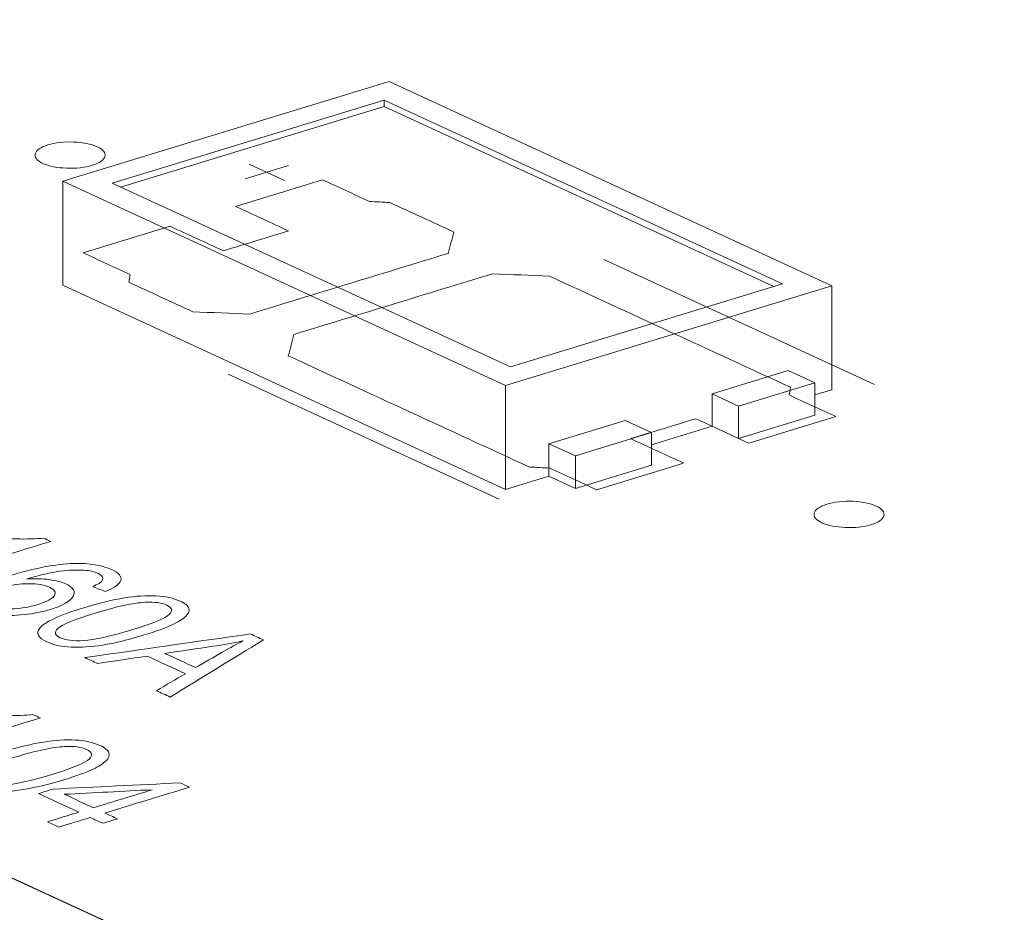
# Model space of a CAD drawing. Header units: inches. Extents: x -36 to 647, y 177 to 609.
# Tile 18 of 123: x 133.65 to 140.67, y 335.49 to 341.85. Entities that reach past the tile are written whole.
import ezdxf

# ---------------------------------------------------------------- set-up
doc = ezdxf.new("R2010")
doc.units = ezdxf.units.IN
doc.header["$MEASUREMENT"] = 0
doc.layers.add('1', color=7, linetype='Continuous')

# ---------------------------------------------------------------- blocks, each defined once
blk = doc.blocks.new('block 3588')
at = {"layer": '1', "color": 155, "lineweight": 18, "true_color": 0x4c7299}
blk.add_lwpolyline([(137.617, 338.7418), (137.4276, 338.8292)], dxfattribs=at)
blk = doc.blocks.new('block 3842')
at = {"layer": '1', "color": 155, "lineweight": 18, "true_color": 0x4c7299}
blk.add_lwpolyline([(137.1535, 339.3762), (134.313, 340.6865)], dxfattribs=at)
blk = doc.blocks.new('block 3843')
at = {"layer": '1', "color": 155, "lineweight": 18, "true_color": 0x4c7299}
blk.add_lwpolyline([(139.0925, 339.9686), (137.1535, 339.3762)], dxfattribs=at)
blk = doc.blocks.new('block 3844')
at = {"layer": '1', "color": 155, "lineweight": 18, "true_color": 0x4c7299}
blk.add_lwpolyline([(136.252, 341.2789), (139.0925, 339.9686)], dxfattribs=at)
blk = doc.blocks.new('block 3845')
at = {"layer": '1', "color": 155, "lineweight": 18, "true_color": 0x4c7299}
blk.add_lwpolyline([(136.2881, 341.411), (133.9613, 340.7001)], dxfattribs=at)
blk = doc.blocks.new('block 3846')
at = {"layer": '1', "color": 155, "lineweight": 18, "true_color": 0x4c7299}
blk.add_lwpolyline([(133.9613, 340.7001), (137.1174, 339.2442)], dxfattribs=at)
blk = doc.blocks.new('block 3847')
at = {"layer": '1', "color": 155, "lineweight": 18, "true_color": 0x4c7299}
blk.add_lwpolyline([(137.1174, 339.2442), (139.4442, 339.9551)], dxfattribs=at)
blk = doc.blocks.new('block 3848')
at = {"layer": '1', "color": 155, "lineweight": 18, "true_color": 0x4c7299}
blk.add_lwpolyline([(134.313, 340.6865), (136.252, 341.2789)], dxfattribs=at)
blk = doc.blocks.new('block 3849')
at = {"layer": '1', "color": 155, "lineweight": 18, "true_color": 0x4c7299}
blk.add_lwpolyline([(139.4442, 339.9551), (136.2881, 341.411)], dxfattribs=at)
blk = doc.blocks.new('block 3850')
at = {"layer": '1', "color": 155, "lineweight": 18, "true_color": 0x4c7299}
blk.add_lwpolyline([(139.3233, 339.2632), (139.1339, 339.3505)], dxfattribs=at)
blk = doc.blocks.new('block 3851')
at = {"layer": '1', "color": 155, "lineweight": 18, "true_color": 0x4c7299}
blk.add_lwpolyline([(138.7804, 339.0973), (139.3233, 339.2632)], dxfattribs=at)
blk = doc.blocks.new('block 3852')
at = {"layer": '1', "color": 155, "lineweight": 18, "true_color": 0x4c7299}
blk.add_lwpolyline([(138.591, 339.1847), (138.7804, 339.0973)], dxfattribs=at)
blk = doc.blocks.new('block 3853')
at = {"layer": '1', "color": 155, "lineweight": 18, "true_color": 0x4c7299}
blk.add_lwpolyline([(137.9705, 338.9951), (138.1599, 338.9077)], dxfattribs=at)
blk = doc.blocks.new('block 3854')
at = {"layer": '1', "color": 155, "lineweight": 18, "true_color": 0x4c7299}
blk.add_lwpolyline([(138.1599, 338.9077), (137.617, 338.7418)], dxfattribs=at)
blk = doc.blocks.new('block 3937')
at = {"layer": '1', "color": 155, "lineweight": 18, "true_color": 0x4c7299}
blk.add_lwpolyline([(187.5425, 310.8486), (104.4965, 349.1571)], dxfattribs=at)
blk = doc.blocks.new('block 5078')
at = {"layer": '1', "color": 155, "lineweight": 18, "true_color": 0x4c7299}
blk.add_lwpolyline([(139.4442, 339.9551), (139.4442, 339.2136)], dxfattribs=at)
blk = doc.blocks.new('block 5079')
at = {"layer": '1', "color": 155, "lineweight": 18, "true_color": 0x4c7299}
blk.add_lwpolyline([(133.9613, 340.7001), (133.9613, 339.9586)], dxfattribs=at)
blk = doc.blocks.new('block 5080')
at = {"layer": '1', "color": 155, "lineweight": 18, "true_color": 0x4c7299}
blk.add_lwpolyline([(137.1174, 339.2442), (137.1174, 338.5027)], dxfattribs=at)
blk = doc.blocks.new('block 5081')
at = {"layer": '1', "color": 155, "lineweight": 18, "true_color": 0x4c7299}
blk.add_lwpolyline([(136.252, 341.2326), (136.252, 341.2789)], dxfattribs=at)
blk = doc.blocks.new('block 5082')
at = {"layer": '1', "color": 155, "lineweight": 18, "true_color": 0x4c7299}
blk.add_lwpolyline([(134.3734, 340.6586), (136.252, 341.2326)], dxfattribs=at)
blk = doc.blocks.new('block 5083')
at = {"layer": '1', "color": 155, "lineweight": 18, "true_color": 0x4c7299}
blk.add_lwpolyline([(136.252, 341.2326), (139.032, 339.9502)], dxfattribs=at)
blk = doc.blocks.new('block 5084')
at = {"layer": '1', "color": 155, "lineweight": 18, "true_color": 0x4c7299}
blk.add_lwpolyline([(137.4276, 338.8292), (137.4276, 338.5975)], dxfattribs=at)
blk = doc.blocks.new('block 5085')
at = {"layer": '1', "color": 155, "lineweight": 18, "true_color": 0x4c7299}
blk.add_lwpolyline([(138.591, 339.1847), (138.591, 338.9529)], dxfattribs=at)
blk = doc.blocks.new('block 5086')
at = {"layer": '1', "color": 155, "lineweight": 18, "true_color": 0x4c7299}
blk.add_lwpolyline([(139.1339, 339.3505), (138.591, 339.1847)], dxfattribs=at)
blk = doc.blocks.new('block 5087')
at = {"layer": '1', "color": 155, "lineweight": 18, "true_color": 0x4c7299}
blk.add_lwpolyline([(138.7804, 339.0973), (138.7804, 338.8656)], dxfattribs=at)
blk = doc.blocks.new('block 5088')
at = {"layer": '1', "color": 155, "lineweight": 18, "true_color": 0x4c7299}
blk.add_lwpolyline([(139.3233, 339.2632), (139.3233, 339.0315)], dxfattribs=at)
blk = doc.blocks.new('block 5089')
at = {"layer": '1', "color": 155, "lineweight": 18, "true_color": 0x4c7299}
blk.add_lwpolyline([(137.617, 338.7418), (137.617, 338.5101)], dxfattribs=at)
blk = doc.blocks.new('block 5090')
at = {"layer": '1', "color": 155, "lineweight": 18, "true_color": 0x4c7299}
blk.add_lwpolyline([(138.1599, 338.9077), (138.1599, 338.676)], dxfattribs=at)
blk = doc.blocks.new('block 5091')
at = {"layer": '1', "color": 155, "lineweight": 18, "true_color": 0x4c7299}
blk.add_lwpolyline([(137.4276, 338.8292), (137.9705, 338.9951)], dxfattribs=at)
blk = doc.blocks.new('block 5092')
at = {"layer": '1', "color": 155, "lineweight": 18, "true_color": 0x4c7299}
blk.add_lwpolyline([(138.1599, 338.676), (137.617, 338.5101)], dxfattribs=at)
blk = doc.blocks.new('block 5093')
at = {"layer": '1', "color": 155, "lineweight": 18, "true_color": 0x4c7299}
blk.add_lwpolyline([(138.7804, 338.8656), (139.3233, 339.0315)], dxfattribs=at)
blk = doc.blocks.new('block 5094')
at = {"layer": '1', "color": 155, "lineweight": 18, "true_color": 0x4c7299}
blk.add_lwpolyline([(137.617, 338.5101), (137.4276, 338.5975)], dxfattribs=at)
blk = doc.blocks.new('block 5095')
at = {"layer": '1', "color": 155, "lineweight": 18, "true_color": 0x4c7299}
blk.add_lwpolyline([(138.591, 338.9529), (138.7804, 338.8656)], dxfattribs=at)
blk = doc.blocks.new('block 5096')
at = {"layer": '1', "color": 155, "lineweight": 18, "true_color": 0x4c7299}
blk.add_lwpolyline([(133.9613, 339.9586), (137.1174, 338.5027)], dxfattribs=at)
blk = doc.blocks.new('block 5097')
at = {"layer": '1', "color": 155, "lineweight": 18, "true_color": 0x4c7299}
blk.add_lwpolyline([(137.1174, 338.5027), (137.4276, 338.5975)], dxfattribs=at)
blk = doc.blocks.new('block 5098')
at = {"layer": '1', "color": 155, "lineweight": 18, "true_color": 0x4c7299}
blk.add_lwpolyline([(139.3233, 339.1767), (139.4442, 339.2136)], dxfattribs=at)
blk = doc.blocks.new('block 5099')
at = {"layer": '1', "color": 155, "lineweight": 18, "true_color": 0x4c7299}
blk.add_lwpolyline([(138.1599, 338.8212), (138.591, 338.9529)], dxfattribs=at)
blk = doc.blocks.new('block 5847')
at = {"layer": '1', "color": 18, "lineweight": 13, "true_color": 0x4c0000}
blk.add_lwpolyline([(137.0719, 338.4333), (135.1402, 339.3244)], dxfattribs=at)
blk = doc.blocks.new('block 5857')
at = {"layer": '1', "color": 18, "lineweight": 13, "true_color": 0x4c0000}
blk.add_lwpolyline([(187.5425, 310.8486), (104.4965, 349.1571)], dxfattribs=at)
blk = doc.blocks.new('block 5890')
at = {"layer": '1', "color": 18, "lineweight": 13, "true_color": 0x4c0000}
blk.add_lwpolyline([(187.5425, 310.8486), (104.4965, 349.1571)], dxfattribs=at)
blk = doc.blocks.new('block 5892')
at = {"layer": '1', "color": 18, "lineweight": 13, "true_color": 0x4c0000}
blk.add_lwpolyline([(137.0719, 338.4333), (135.1402, 339.3244)], dxfattribs=at)
blk = doc.blocks.new('block 6129')
at = {"layer": '1', "color": 18, "lineweight": 13, "true_color": 0x4c0000}
blk.add_lwpolyline([(135.2612, 340.717), (135.5714, 340.8117)], dxfattribs=at)
blk = doc.blocks.new('block 6147')
at = {"layer": '1', "color": 18, "lineweight": 13, "true_color": 0x4c0000}
blk.add_lwpolyline([(139.7502, 339.2516), (137.8185, 340.1427)], dxfattribs=at)
blk = doc.blocks.new('block 6161')
at = {"layer": '1', "color": 18, "lineweight": 13, "true_color": 0x4c0000}
blk.add_lwpolyline([(135.2612, 340.717), (135.5714, 340.8117)], dxfattribs=at)
blk = doc.blocks.new('block 6171')
at = {"layer": '1', "color": 18, "lineweight": 13, "true_color": 0x4c0000}
blk.add_lwpolyline([(135.2902, 340.8222), (135.5427, 340.7057)], dxfattribs=at)
blk = doc.blocks.new('block 6186')
at = {"layer": '1', "color": 18, "lineweight": 13, "true_color": 0x4c0000}
blk.add_lwpolyline([(135.2902, 340.8222), (135.5427, 340.7057)], dxfattribs=at)
blk = doc.blocks.new('block 6192')
at = {"layer": '1', "color": 18, "lineweight": 13, "true_color": 0x4c0000}
blk.add_lwpolyline([(139.7502, 339.2516), (137.8185, 340.1427)], dxfattribs=at)
blk = doc.blocks.new('block 9164')
at = {"layer": '1', "color": 18, "lineweight": 13, "true_color": 0x4c0000}
blk.add_lwpolyline([(173.8181, 317.1795), (126.597, 338.9623), (114.7918, 344.408), (108.8891, 347.1308)], dxfattribs=at)
blk = doc.blocks.new('block 9182')
at = {"layer": '1', "color": 18, "lineweight": 13, "true_color": 0x4c0000}
blk.add_open_spline([(136.7495, 340.3385), (136.736, 340.2877), (136.7225, 340.2368), (136.709, 340.186), (136.2374, 340.0419), (135.7657, 339.8978), (135.2941, 339.7537), (135.1587, 339.759), (135.0234, 339.7644), (134.888, 339.7698), (134.7359, 339.8399), (134.5838, 339.9101), (134.4316, 339.9803), (134.4349, 339.9986), (134.4383, 340.0169), (134.4416, 340.0352), (134.33, 340.0866), (134.2184, 340.1381), (134.1068, 340.1896), (134.3137, 340.2528), (134.5205, 340.316), (134.7273, 340.3792), (134.8536, 340.3209), (134.9798, 340.2627), (135.1061, 340.2045), (135.2612, 340.2519), (135.4163, 340.2992), (135.5714, 340.3466), (135.4452, 340.4049), (135.3189, 340.4631), (135.1927, 340.5213), (135.3995, 340.5845), (135.6064, 340.6477), (135.8132, 340.7109), (135.9248, 340.6595), (136.0363, 340.608), (136.1479, 340.5565), (136.1963, 340.554), (136.2447, 340.5515), (136.2931, 340.549), (136.4452, 340.4789), (136.5973, 340.4087), (136.7495, 340.3385)], degree=3, knots=[0, 0, 0, 0, 1, 1, 1, 2, 2, 2, 3, 3, 3, 4, 4, 4, 5, 5, 5, 6, 6, 6, 7, 7, 7, 8, 8, 8, 9, 9, 9, 10, 10, 10, 11, 11, 11, 12, 12, 12, 13, 13, 13, 14, 14, 14, 14], dxfattribs=at)
blk = doc.blocks.new('block 9200')
at = {"layer": '1', "color": 18, "lineweight": 13, "true_color": 0x4c0000}
blk.add_open_spline([(136.7495, 340.3385), (136.736, 340.2877), (136.7225, 340.2368), (136.709, 340.186), (136.2374, 340.0419), (135.7657, 339.8978), (135.2941, 339.7537), (135.1587, 339.759), (135.0234, 339.7644), (134.888, 339.7698), (134.7359, 339.8399), (134.5838, 339.9101), (134.4316, 339.9803), (134.4349, 339.9986), (134.4383, 340.0169), (134.4416, 340.0352), (134.33, 340.0866), (134.2184, 340.1381), (134.1068, 340.1896), (134.3137, 340.2528), (134.5205, 340.316), (134.7273, 340.3792), (134.8536, 340.3209), (134.9798, 340.2627), (135.1061, 340.2045), (135.2612, 340.2519), (135.4163, 340.2992), (135.5714, 340.3466), (135.4452, 340.4049), (135.3189, 340.4631), (135.1927, 340.5213), (135.3995, 340.5845), (135.6064, 340.6477), (135.8132, 340.7109), (135.9248, 340.6595), (136.0363, 340.608), (136.1479, 340.5565), (136.1963, 340.554), (136.2447, 340.5515), (136.2931, 340.549), (136.4452, 340.4789), (136.5973, 340.4087), (136.7495, 340.3385)], degree=3, knots=[0, 0, 0, 0, 1, 1, 1, 2, 2, 2, 3, 3, 3, 4, 4, 4, 5, 5, 5, 6, 6, 6, 7, 7, 7, 8, 8, 8, 9, 9, 9, 10, 10, 10, 11, 11, 11, 12, 12, 12, 13, 13, 13, 14, 14, 14, 14], dxfattribs=at)
blk = doc.blocks.new('block 9202')
at = {"layer": '1', "color": 18, "lineweight": 13, "true_color": 0x4c0000}
blk.add_open_spline([(138.8538, 338.8325), (139.0606, 338.8957), (139.2674, 338.9589), (139.4743, 339.0221), (139.3627, 339.0736), (139.2511, 339.125), (139.1396, 339.1765), (139.1429, 339.1948), (139.1462, 339.2131), (139.1495, 339.2314), (138.5766, 339.4957), (138.0036, 339.76), (137.4307, 340.0242), (137.2954, 340.0296), (137.16, 340.035), (137.0246, 340.0404), (136.553, 339.8963), (136.0814, 339.7522), (135.6097, 339.6081), (135.5962, 339.5572), (135.5828, 339.5064), (135.5693, 339.4555), (136.1422, 339.1912), (136.7151, 338.9269), (137.288, 338.6627), (137.3364, 338.6602), (137.3848, 338.6576), (137.4332, 338.6551), (137.5448, 338.6037), (137.6564, 338.5522), (137.7679, 338.5008), (137.9747, 338.564), (138.1816, 338.6271), (138.3884, 338.6903), (138.2622, 338.7486), (138.1359, 338.8068), (138.0097, 338.865), (138.1648, 338.9124), (138.3199, 338.9598), (138.475, 339.0072), (138.6013, 338.949), (138.7275, 338.8908), (138.8538, 338.8325)], degree=3, knots=[0, 0, 0, 0, 1, 1, 1, 2, 2, 2, 3, 3, 3, 4, 4, 4, 5, 5, 5, 6, 6, 6, 7, 7, 7, 8, 8, 8, 9, 9, 9, 10, 10, 10, 11, 11, 11, 12, 12, 12, 13, 13, 13, 14, 14, 14, 14], dxfattribs=at)
blk = doc.blocks.new('block 9254')
at = {"layer": '1', "color": 18, "lineweight": 13, "true_color": 0x4c0000}
blk.add_open_spline([(136.7495, 340.3385), (136.736, 340.2877), (136.7225, 340.2368), (136.709, 340.186), (136.2374, 340.0419), (135.7657, 339.8978), (135.2941, 339.7537), (135.1587, 339.759), (135.0234, 339.7644), (134.888, 339.7698), (134.7359, 339.8399), (134.5838, 339.9101), (134.4316, 339.9803), (134.4349, 339.9986), (134.4383, 340.0169), (134.4416, 340.0352), (134.33, 340.0866), (134.2184, 340.1381), (134.1068, 340.1896), (134.3137, 340.2528), (134.5205, 340.316), (134.7273, 340.3792), (134.8536, 340.3209), (134.9798, 340.2627), (135.1061, 340.2045), (135.2612, 340.2519), (135.4163, 340.2992), (135.5714, 340.3466), (135.4452, 340.4049), (135.3189, 340.4631), (135.1927, 340.5213), (135.3995, 340.5845), (135.6064, 340.6477), (135.8132, 340.7109), (135.9248, 340.6595), (136.0363, 340.608), (136.1479, 340.5565), (136.1963, 340.554), (136.2447, 340.5515), (136.2931, 340.549), (136.4452, 340.4789), (136.5973, 340.4087), (136.7495, 340.3385)], degree=3, knots=[0, 0, 0, 0, 1, 1, 1, 2, 2, 2, 3, 3, 3, 4, 4, 4, 5, 5, 5, 6, 6, 6, 7, 7, 7, 8, 8, 8, 9, 9, 9, 10, 10, 10, 11, 11, 11, 12, 12, 12, 13, 13, 13, 14, 14, 14, 14], dxfattribs=at)
blk = doc.blocks.new('block 9296')
at = {"layer": '1', "color": 18, "lineweight": 13, "true_color": 0x4c0000}
blk.add_open_spline([(138.8538, 338.8325), (139.0606, 338.8957), (139.2674, 338.9589), (139.4743, 339.0221), (139.3627, 339.0736), (139.2511, 339.125), (139.1396, 339.1765), (139.1429, 339.1948), (139.1462, 339.2131), (139.1495, 339.2314), (138.5766, 339.4957), (138.0036, 339.76), (137.4307, 340.0242), (137.2954, 340.0296), (137.16, 340.035), (137.0246, 340.0404), (136.553, 339.8963), (136.0814, 339.7522), (135.6097, 339.6081), (135.5962, 339.5572), (135.5828, 339.5064), (135.5693, 339.4555), (136.1422, 339.1912), (136.7151, 338.9269), (137.288, 338.6627), (137.3364, 338.6602), (137.3848, 338.6576), (137.4332, 338.6551), (137.5448, 338.6037), (137.6564, 338.5522), (137.7679, 338.5008), (137.9747, 338.564), (138.1816, 338.6271), (138.3884, 338.6903), (138.2622, 338.7486), (138.1359, 338.8068), (138.0097, 338.865), (138.1648, 338.9124), (138.3199, 338.9598), (138.475, 339.0072), (138.6013, 338.949), (138.7275, 338.8908), (138.8538, 338.8325)], degree=3, knots=[0, 0, 0, 0, 1, 1, 1, 2, 2, 2, 3, 3, 3, 4, 4, 4, 5, 5, 5, 6, 6, 6, 7, 7, 7, 8, 8, 8, 9, 9, 9, 10, 10, 10, 11, 11, 11, 12, 12, 12, 13, 13, 13, 14, 14, 14, 14], dxfattribs=at)
blk = doc.blocks.new('block 9330')
at = {"layer": '1', "color": 18, "lineweight": 13, "true_color": 0x4c0000}
blk.add_open_spline([(138.8538, 338.8325), (139.0606, 338.8957), (139.2674, 338.9589), (139.4743, 339.0221), (139.3627, 339.0736), (139.2511, 339.125), (139.1396, 339.1765), (139.1429, 339.1948), (139.1462, 339.2131), (139.1495, 339.2314), (138.5766, 339.4957), (138.0036, 339.76), (137.4307, 340.0242), (137.2954, 340.0296), (137.16, 340.035), (137.0246, 340.0404), (136.553, 339.8963), (136.0814, 339.7522), (135.6097, 339.6081), (135.5962, 339.5572), (135.5828, 339.5064), (135.5693, 339.4555), (136.1422, 339.1912), (136.7151, 338.9269), (137.288, 338.6627), (137.3364, 338.6602), (137.3848, 338.6576), (137.4332, 338.6551), (137.5448, 338.6037), (137.6564, 338.5522), (137.7679, 338.5008), (137.9747, 338.564), (138.1816, 338.6271), (138.3884, 338.6903), (138.2622, 338.7486), (138.1359, 338.8068), (138.0097, 338.865), (138.1648, 338.9124), (138.3199, 338.9598), (138.475, 339.0072), (138.6013, 338.949), (138.7275, 338.8908), (138.8538, 338.8325)], degree=3, knots=[0, 0, 0, 0, 1, 1, 1, 2, 2, 2, 3, 3, 3, 4, 4, 4, 5, 5, 5, 6, 6, 6, 7, 7, 7, 8, 8, 8, 9, 9, 9, 10, 10, 10, 11, 11, 11, 12, 12, 12, 13, 13, 13, 14, 14, 14, 14], dxfattribs=at)
blk = doc.blocks.new('block 9404')
at = {"layer": '1', "color": 18, "lineweight": 13, "true_color": 0x4c0000}
blk.add_open_spline([(136.7495, 340.3385), (136.736, 340.2877), (136.7225, 340.2368), (136.709, 340.186), (136.2374, 340.0419), (135.7657, 339.8978), (135.2941, 339.7537), (135.1587, 339.759), (135.0234, 339.7644), (134.888, 339.7698), (134.7359, 339.8399), (134.5838, 339.9101), (134.4316, 339.9803), (134.4349, 339.9986), (134.4383, 340.0169), (134.4416, 340.0352), (134.33, 340.0866), (134.2184, 340.1381), (134.1068, 340.1896), (134.3137, 340.2528), (134.5205, 340.316), (134.7273, 340.3792), (134.8536, 340.3209), (134.9798, 340.2627), (135.1061, 340.2045), (135.2612, 340.2519), (135.4163, 340.2992), (135.5714, 340.3466), (135.4452, 340.4049), (135.3189, 340.4631), (135.1927, 340.5213), (135.3995, 340.5845), (135.6064, 340.6477), (135.8132, 340.7109), (135.9248, 340.6595), (136.0363, 340.608), (136.1479, 340.5565), (136.1963, 340.554), (136.2447, 340.5515), (136.2931, 340.549), (136.4452, 340.4789), (136.5973, 340.4087), (136.7495, 340.3385)], degree=3, knots=[0, 0, 0, 0, 1, 1, 1, 2, 2, 2, 3, 3, 3, 4, 4, 4, 5, 5, 5, 6, 6, 6, 7, 7, 7, 8, 8, 8, 9, 9, 9, 10, 10, 10, 11, 11, 11, 12, 12, 12, 13, 13, 13, 14, 14, 14, 14], dxfattribs=at)
blk = doc.blocks.new('block 9456')
at = {"layer": '1', "color": 18, "lineweight": 13, "true_color": 0x4c0000}
blk.add_open_spline([(138.8538, 338.8325), (139.0606, 338.8957), (139.2674, 338.9589), (139.4743, 339.0221), (139.3627, 339.0736), (139.2511, 339.125), (139.1396, 339.1765), (139.1429, 339.1948), (139.1462, 339.2131), (139.1495, 339.2314), (138.5766, 339.4957), (138.0036, 339.76), (137.4307, 340.0242), (137.2954, 340.0296), (137.16, 340.035), (137.0246, 340.0404), (136.553, 339.8963), (136.0814, 339.7522), (135.6097, 339.6081), (135.5962, 339.5572), (135.5828, 339.5064), (135.5693, 339.4555), (136.1422, 339.1912), (136.7151, 338.9269), (137.288, 338.6627), (137.3364, 338.6602), (137.3848, 338.6576), (137.4332, 338.6551), (137.5448, 338.6037), (137.6564, 338.5522), (137.7679, 338.5008), (137.9747, 338.564), (138.1816, 338.6271), (138.3884, 338.6903), (138.2622, 338.7486), (138.1359, 338.8068), (138.0097, 338.865), (138.1648, 338.9124), (138.3199, 338.9598), (138.475, 339.0072), (138.6013, 338.949), (138.7275, 338.8908), (138.8538, 338.8325)], degree=3, knots=[0, 0, 0, 0, 1, 1, 1, 2, 2, 2, 3, 3, 3, 4, 4, 4, 5, 5, 5, 6, 6, 6, 7, 7, 7, 8, 8, 8, 9, 9, 9, 10, 10, 10, 11, 11, 11, 12, 12, 12, 13, 13, 13, 14, 14, 14, 14], dxfattribs=at)
blk = doc.blocks.new('block 9548')
at = {"layer": '1', "color": 18, "lineweight": 13, "true_color": 0x4c0000}
blk.add_lwpolyline([(173.8181, 317.1795), (126.597, 338.9623), (114.7918, 344.408), (108.8891, 347.1308)], dxfattribs=at)
blk = doc.blocks.new('block 9640')
at = {"layer": '1', "color": 18, "lineweight": 13, "true_color": 0x4c0000}
blk.add_open_spline([(134.3746, 337.8546), (134.3663, 337.827), (134.3293, 337.8006), (134.2634, 337.7755), (134.2339, 337.7868), (134.2044, 337.7981), (134.1749, 337.8094), (134.2127, 337.8264), (134.2354, 337.841), (134.2426, 337.8532), (134.2536, 337.8731), (134.2431, 337.8904), (134.2115, 337.905), (134.186, 337.9167), (134.1537, 337.924), (134.1139, 337.9266), (134.0625, 337.93), (134.0044, 337.9276), (133.9397, 337.919), (133.8747, 337.9103), (133.7954, 337.8919), (133.7018, 337.8636), (133.7629, 337.8676), (133.8175, 337.8662), (133.8658, 337.8596), (133.9139, 337.853), (133.9532, 337.8426), (133.9837, 337.8286), (134.0369, 337.804), (134.0541, 337.7745), (134.0354, 337.7401), (134.0167, 337.7057), (133.9631, 337.6748), (133.8743, 337.6477), (133.816, 337.6299), (133.7529, 337.6174), (133.685, 337.6102), (133.6174, 337.603), (133.5546, 337.6024), (133.4971, 337.6084), (133.4397, 337.6145), (133.3914, 337.6266), (133.3524, 337.6445), (133.2858, 337.6752), (133.2664, 337.7111), (133.2946, 337.7519), (133.3229, 337.7926), (133.417, 337.8377), (133.5777, 337.8868), (133.7577, 337.9418), (133.9118, 337.9709), (134.0399, 337.9745), (134.1517, 337.9775), (134.2418, 337.9631), (134.3104, 337.9315), (134.3615, 337.9079), (134.383, 337.8823), (134.3746, 337.8546)], degree=3, knots=[0, 0, 0, 0, 1, 1, 1, 2, 2, 2, 3, 3, 3, 4, 4, 4, 5, 5, 5, 6, 6, 6, 7, 7, 7, 8, 8, 8, 9, 9, 9, 10, 10, 10, 11, 11, 11, 12, 12, 12, 13, 13, 13, 14, 14, 14, 15, 15, 15, 16, 16, 16, 17, 17, 17, 18, 18, 18, 19, 19, 19, 19], dxfattribs=at)
blk = doc.blocks.new('block 9641')
at = {"layer": '1', "color": 18, "lineweight": 13, "true_color": 0x4c0000}
blk.add_open_spline([(133.7966, 337.5137), (133.8312, 337.5571), (133.9359, 337.6056), (134.1106, 337.659), (134.2206, 337.6926), (134.317, 337.7161), (134.4, 337.7293), (134.4827, 337.7425), (134.5583, 337.7474), (134.6258, 337.7441), (134.6936, 337.7409), (134.751, 337.7282), (134.7983, 337.7064), (134.8332, 337.6903), (134.8539, 337.6731), (134.8599, 337.6548), (134.866, 337.6365), (134.859, 337.6176), (134.8383, 337.5981), (134.8176, 337.5786), (134.7849, 337.5583), (134.7404, 337.5372), (134.6958, 337.516), (134.6272, 337.4914), (134.5351, 337.4632), (134.4258, 337.4298), (134.3299, 337.4065), (134.2471, 337.3932), (134.1642, 337.3799), (134.089, 337.3751), (134.0212, 337.3782), (133.9532, 337.3814), (133.8954, 337.3941), (133.8478, 337.416), (133.785, 337.445), (133.7678, 337.4775), (133.7966, 337.5137)], degree=3, knots=[0, 0, 0, 0, 1, 1, 1, 2, 2, 2, 3, 3, 3, 4, 4, 4, 5, 5, 5, 6, 6, 6, 7, 7, 7, 8, 8, 8, 9, 9, 9, 10, 10, 10, 11, 11, 11, 12, 12, 12, 12], dxfattribs=at)
blk = doc.blocks.new('block 9661')
at = {"layer": '1', "color": 18, "lineweight": 13, "true_color": 0x4c0000}
blk.add_open_spline([(133.8758, 338.1319), (133.5643, 338.0368), (133.2528, 337.9416), (132.9413, 337.8464), (132.9146, 337.8587), (132.888, 337.871), (132.8613, 337.8833), (133.104, 337.9574), (133.3467, 338.0316), (133.5894, 338.1057), (133.5439, 338.1066), (133.4926, 338.1102), (133.4351, 338.1167), (133.3775, 338.1231), (133.3299, 338.13), (133.292, 338.1374), (133.3288, 338.1487), (133.3656, 338.1599), (133.4025, 338.1712), (133.4771, 338.1598), (133.5526, 338.1528), (133.6287, 338.1504), (133.7049, 338.148), (133.7701, 338.1498), (133.8242, 338.1558), (133.8414, 338.1478), (133.8586, 338.1399), (133.8758, 338.1319)], degree=3, knots=[0, 0, 0, 0, 1, 1, 1, 2, 2, 2, 3, 3, 3, 4, 4, 4, 5, 5, 5, 6, 6, 6, 7, 7, 7, 8, 8, 8, 9, 9, 9, 9], dxfattribs=at)
blk = doc.blocks.new('block 9667')
at = {"layer": '1', "color": 18, "lineweight": 13, "true_color": 0x4c0000}
blk.add_open_spline([(133.7191, 337.8305), (133.6571, 337.8308), (133.5958, 337.8218), (133.5358, 337.8035), (133.4963, 337.7914), (133.4645, 337.7772), (133.4404, 337.7608), (133.4163, 337.7444), (133.405, 337.7285), (133.4072, 337.7131), (133.4094, 337.6975), (133.422, 337.6845), (133.4451, 337.6739), (133.4788, 337.6584), (133.5273, 337.651), (133.5904, 337.6516), (133.6537, 337.6522), (133.7187, 337.6629), (133.7856, 337.6833), (133.8499, 337.7029), (133.8887, 337.724), (133.9016, 337.7463), (133.9146, 337.7687), (133.9032, 337.7883), (133.8667, 337.8051), (133.8306, 337.8218), (133.7814, 337.8302), (133.7191, 337.8305)], degree=3, knots=[0, 0, 0, 0, 1, 1, 1, 2, 2, 2, 3, 3, 3, 4, 4, 4, 5, 5, 5, 6, 6, 6, 7, 7, 7, 8, 8, 8, 9, 9, 9, 9], dxfattribs=at)
blk = doc.blocks.new('block 9670')
at = {"layer": '1', "color": 18, "lineweight": 13, "true_color": 0x4c0000}
blk.add_open_spline([(134.2096, 337.2614), (134.1791, 337.2754), (134.1486, 337.2895), (134.1181, 337.3035), (134.5117, 337.3599), (134.9052, 337.4162), (135.2988, 337.4726), (135.3298, 337.4583), (135.3607, 337.444), (135.3917, 337.4297), (135.1702, 337.294), (134.9487, 337.1583), (134.7272, 337.0226), (134.6945, 337.0376), (134.6618, 337.0527), (134.6292, 337.0678), (134.6978, 337.1082), (134.7665, 337.1486), (134.8351, 337.189), (134.7444, 337.2308), (134.6538, 337.2726), (134.5631, 337.3145), (134.4452, 337.2968), (134.3274, 337.2791), (134.2096, 337.2614)], degree=3, knots=[0, 0, 0, 0, 1, 1, 1, 2, 2, 2, 3, 3, 3, 4, 4, 4, 5, 5, 5, 6, 6, 6, 7, 7, 7, 8, 8, 8, 8], dxfattribs=at)
blk = doc.blocks.new('block 9671')
at = {"layer": '1', "color": 18, "lineweight": 13, "true_color": 0x4c0000}
blk.add_open_spline([(134.5483, 337.6979), (134.4639, 337.6934), (134.3453, 337.6678), (134.1927, 337.6211), (134.0399, 337.5744), (133.9507, 337.5376), (133.9252, 337.5107), (133.8996, 337.4836), (133.9052, 337.4617), (133.9418, 337.4448), (133.9786, 337.4278), (134.0347, 337.4213), (134.1106, 337.4253), (134.1863, 337.4294), (134.3006, 337.4545), (134.453, 337.5011), (134.6061, 337.5479), (134.6953, 337.5848), (134.7206, 337.6117), (134.7459, 337.6387), (134.7402, 337.6607), (134.7029, 337.6779), (134.6663, 337.6948), (134.6146, 337.7015), (134.5483, 337.6979)], degree=3, knots=[0, 0, 0, 0, 1, 1, 1, 2, 2, 2, 3, 3, 3, 4, 4, 4, 5, 5, 5, 6, 6, 6, 7, 7, 7, 8, 8, 8, 8], dxfattribs=at)
blk = doc.blocks.new('block 9672')
at = {"layer": '1', "color": 18, "lineweight": 13, "true_color": 0x4c0000}
blk.add_open_spline([(133.934, 336.0953), (133.9068, 336.1079), (133.8797, 336.1204), (133.8525, 336.1329), (133.9268, 336.1556), (134.0011, 336.1783), (134.0753, 336.201), (133.9793, 336.2453), (133.8833, 336.2896), (133.7873, 336.3339), (133.8222, 336.3446), (133.8572, 336.3552), (133.8921, 336.3659), (134.1941, 336.3807), (134.4961, 336.3956), (134.7982, 336.4104), (134.8203, 336.4002), (134.8425, 336.3899), (134.8647, 336.3797), (134.6637, 336.3183), (134.4627, 336.2569), (134.2616, 336.1954), (134.2915, 336.1816), (134.3214, 336.1679), (134.3513, 336.1541), (134.3164, 336.1434), (134.2815, 336.1327), (134.2465, 336.1221), (134.2166, 336.1358), (134.1867, 336.1496), (134.1569, 336.1634), (134.0826, 336.1407), (134.0083, 336.118), (133.934, 336.0953)], degree=3, knots=[0, 0, 0, 0, 1, 1, 1, 2, 2, 2, 3, 3, 3, 4, 4, 4, 5, 5, 5, 6, 6, 6, 7, 7, 7, 8, 8, 8, 9, 9, 9, 10, 10, 10, 11, 11, 11, 11], dxfattribs=at)
blk = doc.blocks.new('block 9697')
at = {"layer": '1', "color": 18, "lineweight": 13, "true_color": 0x4c0000}
blk.add_open_spline([(133.9722, 336.3289), (134.0415, 336.297), (134.1108, 336.265), (134.1801, 336.233), (134.3199, 336.2758), (134.4598, 336.3185), (134.5996, 336.3612), (134.3905, 336.3505), (134.1814, 336.3397), (133.9722, 336.3289)], degree=3, knots=[0, 0, 0, 0, 1, 1, 1, 2, 2, 2, 3, 3, 3, 3], dxfattribs=at)
blk = doc.blocks.new('block 9700')
at = {"layer": '1', "color": 18, "lineweight": 13, "true_color": 0x4c0000}
blk.add_open_spline([(133.8013, 336.8732), (133.4898, 336.778), (133.1783, 336.6828), (132.8668, 336.5876), (132.8396, 336.6002), (132.8124, 336.6127), (132.7853, 336.6252), (133.028, 336.6994), (133.2707, 336.7735), (133.5134, 336.8477), (133.4675, 336.8488), (133.4156, 336.8526), (133.3575, 336.8593), (133.2992, 336.8661), (133.2511, 336.8732), (133.2127, 336.8809), (133.2495, 336.8921), (133.2864, 336.9034), (133.3232, 336.9146), (133.3987, 336.9028), (133.475, 336.8955), (133.5518, 336.8928), (133.6286, 336.89), (133.6943, 336.8917), (133.7487, 336.8974), (133.7662, 336.8894), (133.7838, 336.8813), (133.8013, 336.8732)], degree=3, knots=[0, 0, 0, 0, 1, 1, 1, 2, 2, 2, 3, 3, 3, 4, 4, 4, 5, 5, 5, 6, 6, 6, 7, 7, 7, 8, 8, 8, 9, 9, 9, 9], dxfattribs=at)
blk = doc.blocks.new('block 9706')
at = {"layer": '1', "color": 18, "lineweight": 13, "true_color": 0x4c0000}
blk.add_open_spline([(135.0326, 337.3842), (134.9178, 337.3673), (134.803, 337.3505), (134.6881, 337.3336), (134.7617, 337.2997), (134.8352, 337.2658), (134.9087, 337.2319), (134.972, 337.2686), (135.0353, 337.3053), (135.0987, 337.342), (135.1564, 337.3755), (135.2051, 337.4022), (135.2454, 337.4222), (135.1775, 337.4079), (135.1066, 337.3951), (135.0326, 337.3842)], degree=3, knots=[0, 0, 0, 0, 1, 1, 1, 2, 2, 2, 3, 3, 3, 4, 4, 4, 5, 5, 5, 5], dxfattribs=at)
blk = doc.blocks.new('block 9709')
at = {"layer": '1', "color": 18, "lineweight": 13, "true_color": 0x4c0000}
blk.add_open_spline([(133.2218, 336.4857), (133.2555, 336.5295), (133.3598, 336.5782), (133.5346, 336.6316), (133.6446, 336.6652), (133.7411, 336.6886), (133.8244, 336.7017), (133.9074, 336.7147), (133.9835, 336.7194), (134.0516, 336.7159), (134.12, 336.7123), (134.1782, 336.6993), (134.2264, 336.6771), (134.2621, 336.6606), (134.2833, 336.6432), (134.2899, 336.6246), (134.2965, 336.6061), (134.2899, 336.587), (134.2696, 336.5673), (134.2492, 336.5477), (134.2168, 336.5272), (134.1725, 336.506), (134.1281, 336.4847), (134.0596, 336.4601), (133.9675, 336.4319), (133.8582, 336.3985), (133.7621, 336.3753), (133.679, 336.3621), (133.5958, 336.349), (133.5201, 336.3443), (133.4517, 336.3478), (133.383, 336.3512), (133.3245, 336.3643), (133.2759, 336.3867), (133.2119, 336.4162), (133.1938, 336.4492), (133.2218, 336.4857)], degree=3, knots=[0, 0, 0, 0, 1, 1, 1, 2, 2, 2, 3, 3, 3, 4, 4, 4, 5, 5, 5, 6, 6, 6, 7, 7, 7, 8, 8, 8, 9, 9, 9, 10, 10, 10, 11, 11, 11, 12, 12, 12, 12], dxfattribs=at)
blk = doc.blocks.new('block 9712')
at = {"layer": '1', "color": 18, "lineweight": 13, "true_color": 0x4c0000}
blk.add_open_spline([(133.9747, 336.6694), (133.8898, 336.6651), (133.7709, 336.6396), (133.6183, 336.593), (133.4654, 336.5463), (133.3765, 336.5093), (133.3515, 336.4822), (133.3264, 336.4549), (133.3326, 336.4326), (133.37, 336.4154), (133.4075, 336.3981), (133.4642, 336.3913), (133.5406, 336.3951), (133.6168, 336.3989), (133.7313, 336.424), (133.8837, 336.4705), (134.0368, 336.5173), (134.1258, 336.5544), (134.1506, 336.5815), (134.1754, 336.6087), (134.1691, 336.631), (134.131, 336.6486), (134.0937, 336.6658), (134.0414, 336.6728), (133.9747, 336.6694)], degree=3, knots=[0, 0, 0, 0, 1, 1, 1, 2, 2, 2, 3, 3, 3, 4, 4, 4, 5, 5, 5, 6, 6, 6, 7, 7, 7, 8, 8, 8, 8], dxfattribs=at)
blk = doc.blocks.new('block 9884')
at = {"layer": '1', "color": 18, "lineweight": 13, "true_color": 0x4c0000}
blk.add_lwpolyline([(133.8553, 340.9598), (133.8744, 340.9651), (133.8952, 340.9698), (133.9174, 340.9738), (133.9409, 340.9769), (133.9652, 340.9792), (133.9901, 340.9805), (134.0399, 340.9804), (134.0641, 340.979), (134.0874, 340.9767), (134.1311, 340.9698), (134.152, 340.9651), (134.1719, 340.9596), (134.1904, 340.9533), (134.2072, 340.9463), (134.222, 340.9387), (134.2347, 340.9306), (134.2451, 340.9222), (134.2531, 340.9136), (134.2587, 340.9048), (134.2621, 340.8961), (134.2633, 340.887), (134.2621, 340.8779), (134.2584, 340.8686), (134.2523, 340.8595), (134.2438, 340.8507), (134.2329, 340.8422), (134.22, 340.8342), (134.2051, 340.8268), (134.1887, 340.8201), (134.1711, 340.8142), (134.152, 340.8089), (134.1312, 340.8042), (134.1089, 340.8003), (134.0855, 340.7971), (134.0612, 340.7949), (134.0363, 340.7935), (133.9865, 340.7937), (133.9623, 340.7951), (133.939, 340.7974), (133.8953, 340.8042), (133.8744, 340.8089), (133.8545, 340.8145), (133.836, 340.8208), (133.8192, 340.8278), (133.8044, 340.8354), (133.7917, 340.8434), (133.7813, 340.8519), (133.7733, 340.8605), (133.7676, 340.8692), (133.7642, 340.878), (133.7631, 340.887), (133.7643, 340.8962), (133.7679, 340.9054), (133.774, 340.9145), (133.7826, 340.9234), (133.7934, 340.9319), (133.8064, 340.9398), (133.8212, 340.9472), (133.8377, 340.9539), (133.8553, 340.9598)], dxfattribs=at)
blk = doc.blocks.new('block 9901')
at = {"layer": '1', "color": 18, "lineweight": 13, "true_color": 0x4c0000}
blk.add_lwpolyline([(139.41, 338.3975), (139.4291, 338.4028), (139.4499, 338.4074), (139.4722, 338.4114), (139.4956, 338.4145), (139.5199, 338.4168), (139.5448, 338.4182), (139.5946, 338.418), (139.6188, 338.4166), (139.6421, 338.4143), (139.6858, 338.4075), (139.7067, 338.4028), (139.7266, 338.3972), (139.7451, 338.3909), (139.7619, 338.3839), (139.7767, 338.3763), (139.7894, 338.3683), (139.7998, 338.3598), (139.8078, 338.3512), (139.8135, 338.3425), (139.8168, 338.3337), (139.818, 338.3247), (139.8168, 338.3155), (139.8132, 338.3063), (139.8071, 338.2972), (139.7985, 338.2883), (139.7877, 338.2798), (139.7747, 338.2718), (139.7599, 338.2645), (139.7434, 338.2578), (139.7258, 338.2518), (139.7067, 338.2466), (139.6859, 338.2419), (139.6637, 338.2379), (139.6402, 338.2348), (139.6159, 338.2325), (139.591, 338.2312), (139.5412, 338.2313), (139.517, 338.2327), (139.4937, 338.235), (139.45, 338.2419), (139.4291, 338.2466), (139.4092, 338.2521), (139.3907, 338.2584), (139.3739, 338.2654), (139.3591, 338.273), (139.3464, 338.2811), (139.336, 338.2895), (139.328, 338.2981), (139.3224, 338.3068), (139.319, 338.3156), (139.3178, 338.3246), (139.319, 338.3338), (139.3227, 338.343), (139.3288, 338.3522), (139.3373, 338.361), (139.3482, 338.3695), (139.3611, 338.3775), (139.376, 338.3849), (139.3924, 338.3915), (139.41, 338.3975)], dxfattribs=at)
blk = doc.blocks.new('block 9906')
at = {"layer": '1', "color": 18, "lineweight": 13, "true_color": 0x4c0000}
blk.add_lwpolyline([(133.8553, 340.9598), (133.8744, 340.9651), (133.8952, 340.9698), (133.9174, 340.9738), (133.9409, 340.9769), (133.9652, 340.9792), (133.9901, 340.9805), (134.0399, 340.9804), (134.0641, 340.979), (134.0874, 340.9767), (134.1311, 340.9698), (134.152, 340.9651), (134.1719, 340.9596), (134.1904, 340.9533), (134.2072, 340.9463), (134.222, 340.9387), (134.2347, 340.9306), (134.2451, 340.9222), (134.2531, 340.9136), (134.2587, 340.9048), (134.2621, 340.8961), (134.2633, 340.887), (134.2621, 340.8779), (134.2584, 340.8686), (134.2523, 340.8595), (134.2438, 340.8507), (134.2329, 340.8422), (134.22, 340.8342), (134.2051, 340.8268), (134.1887, 340.8201), (134.1711, 340.8142), (134.152, 340.8089), (134.1312, 340.8042), (134.1089, 340.8003), (134.0855, 340.7971), (134.0612, 340.7949), (134.0363, 340.7935), (133.9865, 340.7937), (133.9623, 340.7951), (133.939, 340.7974), (133.8953, 340.8042), (133.8744, 340.8089), (133.8545, 340.8145), (133.836, 340.8208), (133.8192, 340.8278), (133.8044, 340.8354), (133.7917, 340.8434), (133.7813, 340.8519), (133.7733, 340.8605), (133.7676, 340.8692), (133.7642, 340.878), (133.7631, 340.887), (133.7643, 340.8962), (133.7679, 340.9054), (133.774, 340.9145), (133.7826, 340.9234), (133.7934, 340.9319), (133.8064, 340.9398), (133.8212, 340.9472), (133.8377, 340.9539), (133.8553, 340.9598)], dxfattribs=at)
blk = doc.blocks.new('block 9921')
at = {"layer": '1', "color": 18, "lineweight": 13, "true_color": 0x4c0000}
blk.add_lwpolyline([(139.41, 338.3975), (139.4291, 338.4028), (139.4499, 338.4074), (139.4722, 338.4114), (139.4956, 338.4145), (139.5199, 338.4168), (139.5448, 338.4182), (139.5946, 338.418), (139.6188, 338.4166), (139.6421, 338.4143), (139.6858, 338.4075), (139.7067, 338.4028), (139.7266, 338.3972), (139.7451, 338.3909), (139.7619, 338.3839), (139.7767, 338.3763), (139.7894, 338.3683), (139.7998, 338.3598), (139.8078, 338.3512), (139.8135, 338.3425), (139.8168, 338.3337), (139.818, 338.3247), (139.8168, 338.3155), (139.8132, 338.3063), (139.8071, 338.2972), (139.7985, 338.2883), (139.7877, 338.2798), (139.7747, 338.2718), (139.7599, 338.2645), (139.7434, 338.2578), (139.7258, 338.2518), (139.7067, 338.2466), (139.6859, 338.2419), (139.6637, 338.2379), (139.6402, 338.2348), (139.6159, 338.2325), (139.591, 338.2312), (139.5412, 338.2313), (139.517, 338.2327), (139.4937, 338.235), (139.45, 338.2419), (139.4291, 338.2466), (139.4092, 338.2521), (139.3907, 338.2584), (139.3739, 338.2654), (139.3591, 338.273), (139.3464, 338.2811), (139.336, 338.2895), (139.328, 338.2981), (139.3224, 338.3068), (139.319, 338.3156), (139.3178, 338.3246), (139.319, 338.3338), (139.3227, 338.343), (139.3288, 338.3522), (139.3373, 338.361), (139.3482, 338.3695), (139.3611, 338.3775), (139.376, 338.3849), (139.3924, 338.3915), (139.41, 338.3975)], dxfattribs=at)

msp = doc.modelspace()

# ---------------------------------------------------------------- block references
at = {"layer": '1'}
for name in ['block 9164', 'block 9548', 'block 3937', 'block 5857', 'block 5890', 'block 3845', 'block 3849', 'block 3848', 'block 5082', 'block 3844', 'block 5081', 'block 5083', 'block 9884', 'block 9906', 'block 6129', 'block 6161', 'block 6171', 'block 6186', 'block 3846', 'block 5079', 'block 9182', 'block 9200', 'block 9254', 'block 9404', 'block 3842', 'block 6147', 'block 6192', 'block 9202', 'block 9296', 'block 9330', 'block 9456', 'block 5096', 'block 3847', 'block 3843', 'block 5078', 'block 5847', 'block 5892', 'block 5086', 'block 3850', 'block 3851', 'block 5088', 'block 5080', 'block 3852', 'block 5085', 'block 5098', 'block 5087', 'block 5091', 'block 3853', 'block 5093', 'block 3854', 'block 5099', 'block 5090', 'block 5095', 'block 3588', 'block 5084', 'block 5089', 'block 5092', 'block 5097', 'block 5094', 'block 9901', 'block 9921', 'block 9661', 'block 9640', 'block 9667', 'block 9641', 'block 9671', 'block 9670', 'block 9706', 'block 9700', 'block 9709', 'block 9712', 'block 9672', 'block 9697']:
    msp.add_blockref(name, (0, 0), dxfattribs=at)

doc.saveas('drawing.dxf')
